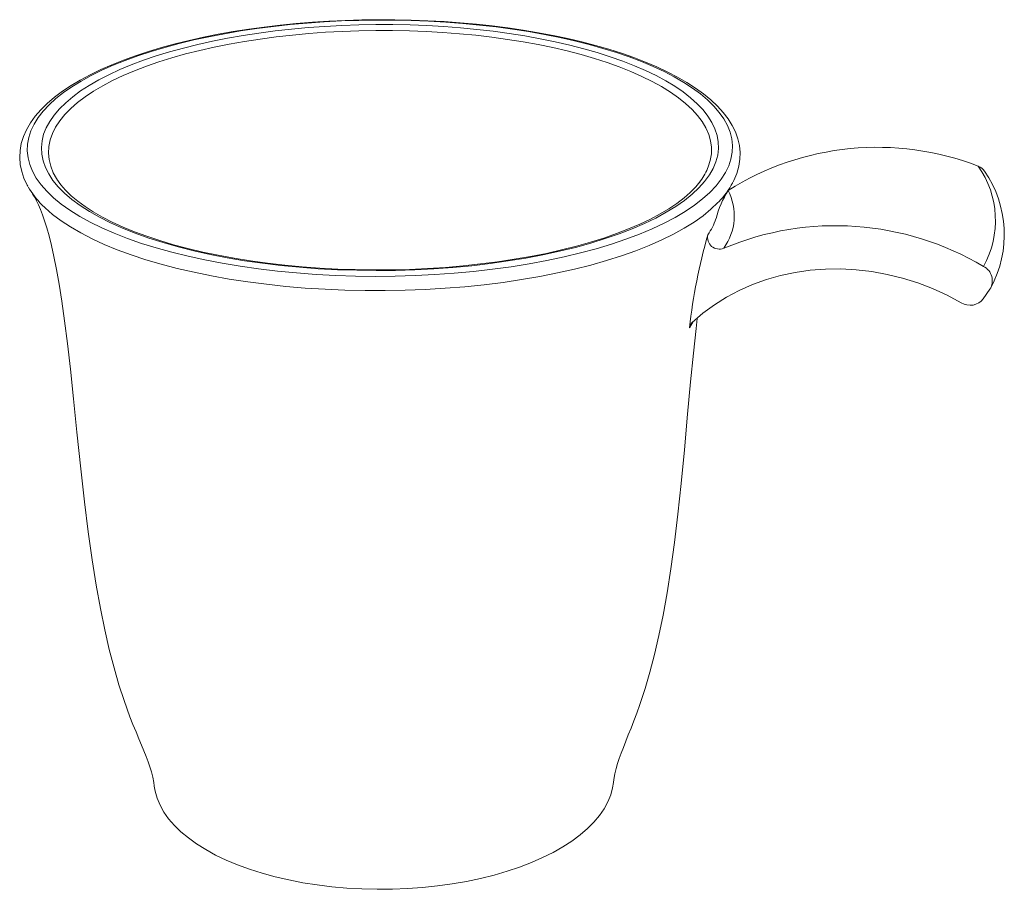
# Model space of a CAD drawing. Header units: millimetres. Extents: x 0 to 235, y 0 to 227.
import ezdxf

# ---------------------------------------------------------------- set-up
doc = ezdxf.new("R2010")
doc.units = ezdxf.units.MM
doc.header["$LTSCALE"] = 0.5

msp = doc.modelspace()

# ---------------------------------------------------------------- linework, layer by layer
at = {"color": 7, "linetype": 'Continuous', "lineweight": 15}
for p, q in [((159.488, 214.281), (159.505, 214.254)), ((211.939, 211.079), (211.953, 211.124)), ((233.217, 204.725), (233.741, 205.481))]:
    msp.add_line(p, q, dxfattribs=at)
at = {"color": 8, "linetype": 'Continuous', "lineweight": 15}
msp.add_line((210.143, 202.923), (209.841, 202.41), dxfattribs=at)
at = {"color": 7, "linetype": 'Continuous', "lineweight": 15, "flags": 128}
for points in [[(213.315, 214.021), (213.38, 214.138), (213.612, 214.698), (213.77, 215.257), (213.854, 215.814), (213.866, 216.366), (213.81, 216.913), (213.685, 217.454), (213.494, 217.988), (213.235, 218.515), (212.91, 219.036), (212.518, 219.549), (212.061, 220.052), (211.54, 220.543), (210.959, 221.02), (210.32, 221.482), (209.625, 221.929), (208.877, 222.359), (208.079, 222.772), (207.233, 223.167), (206.342, 223.545), (205.406, 223.904), (204.429, 224.245), (203.413, 224.567), (202.36, 224.869), (201.272, 225.152), (200.152, 225.416), (199.002, 225.658), (197.825, 225.881), (196.622, 226.082), (195.397, 226.262), (194.152, 226.421), (192.889, 226.558), (191.611, 226.674), (190.32, 226.767), (189.019, 226.839), (187.711, 226.888), (186.397, 226.915), (185.081, 226.92), (183.766, 226.903), (182.453, 226.863), (181.145, 226.801), (179.845, 226.717), (178.556, 226.612), (177.28, 226.484), (176.019, 226.334), (174.776, 226.163), (173.554, 225.971), (172.355, 225.758), (171.182, 225.524), (170.037, 225.269), (168.922, 224.995), (167.84, 224.701), (166.793, 224.387), (165.784, 224.055), (164.814, 223.703), (163.887, 223.334), (163.004, 222.947), (162.167, 222.542), (161.379, 222.12), (160.642, 221.681), (159.957, 221.225), (159.328, 220.753), (158.756, 220.265), (158.244, 219.762), (157.795, 219.244), (157.413, 218.713), (157.099, 218.171), (156.856, 217.621), (156.685, 217.066), (156.586, 216.51), (156.559, 215.955), (156.602, 215.402), (156.716, 214.852), (156.9, 214.305), (157.154, 213.763), (157.208, 213.674)], [(187.701, 226.854), (186.318, 226.882), (184.932, 226.885), (183.546, 226.863), (182.164, 226.817), (180.789, 226.745), (179.424, 226.649), (178.072, 226.529), (176.737, 226.384), (175.42, 226.215), (174.126, 226.023), (172.858, 225.807), (171.618, 225.568), (170.41, 225.307), (169.236, 225.023), (168.101, 224.719), (167.005, 224.393), (165.954, 224.047), (164.949, 223.681), (163.993, 223.296), (163.089, 222.894), (162.24, 222.474), (161.448, 222.038), (160.716, 221.587), (160.047, 221.122), (159.442, 220.643), (158.903, 220.152), (158.434, 219.65), (158.036, 219.139), (157.71, 218.619), (157.458, 218.092), (157.282, 217.559), (157.183, 217.023), (157.163, 216.483), (157.221, 215.942), (157.359, 215.401), (157.577, 214.862), (157.875, 214.327), (158.254, 213.797), (158.713, 213.273), (159.25, 212.758), (159.867, 212.252), (160.56, 211.759), (161.33, 211.278), (162.174, 210.813), (163.089, 210.364), (164.075, 209.933), (165.128, 209.521), (166.245, 209.131), (167.423, 208.763), (168.659, 208.419), (169.949, 208.1), (171.289, 207.808), (172.675, 207.543), (174.103, 207.306), (175.568, 207.098), (177.064, 206.921), (178.588, 206.775), (180.134, 206.659), (181.697, 206.576), (183.272, 206.525), (184.853, 206.506), (186.435, 206.52), (188.013, 206.566), (189.581, 206.644), (191.134, 206.754), (192.668, 206.896), (194.176, 207.068), (195.654, 207.27), (197.097, 207.502), (198.501, 207.763), (199.86, 208.05), (201.172, 208.365), (202.431, 208.704), (203.634, 209.068), (204.778, 209.453), (205.859, 209.861), (206.874, 210.288), (207.821, 210.733), (208.697, 211.194), (209.501, 211.671), (210.229, 212.162), (210.882, 212.664), (211.457, 213.176), (211.953, 213.697), (212.37, 214.225), (212.708, 214.759), (212.966, 215.296), (213.144, 215.835), (213.243, 216.374), (213.264, 216.913), (213.206, 217.449), (213.071, 217.981), (212.86, 218.508), (212.575, 219.028), (212.216, 219.54), (211.786, 220.043), (211.287, 220.535), (210.72, 221.016), (210.088, 221.483), (209.393, 221.937), (208.636, 222.375), (207.822, 222.798), (206.951, 223.204), (206.027, 223.592), (205.052, 223.961), (204.03, 224.311), (202.962, 224.642), (201.852, 224.951), (200.703, 225.239), (199.517, 225.506), (198.297, 225.75), (197.047, 225.971), (195.77, 226.169), (194.468, 226.344), (193.145, 226.495), (191.804, 226.621), (190.447, 226.723), (189.078, 226.801), (187.701, 226.854)], [(187.61, 226.5), (188.959, 226.448), (190.298, 226.371), (191.626, 226.27), (192.938, 226.144), (194.232, 225.995), (195.504, 225.821), (196.751, 225.624), (197.97, 225.404), (199.158, 225.162), (200.312, 224.897), (201.429, 224.61), (202.506, 224.303), (203.54, 223.975), (204.529, 223.627), (205.468, 223.261), (206.356, 222.876), (207.191, 222.474), (207.968, 222.055), (208.687, 221.621), (209.343, 221.172), (209.936, 220.71), (210.463, 220.236), (210.922, 219.75), (211.311, 219.255), (211.628, 218.751), (211.871, 218.239), (212.04, 217.722), (212.133, 217.2), (212.149, 216.675), (212.087, 216.148), (211.946, 215.622), (211.726, 215.097), (211.427, 214.575), (211.049, 214.057), (210.593, 213.547), (210.059, 213.044), (209.447, 212.55), (208.76, 212.068), (207.998, 211.599), (207.164, 211.145), (206.259, 210.706), (205.286, 210.286), (204.247, 209.884), (203.146, 209.503), (201.985, 209.145), (200.768, 208.809), (199.499, 208.499), (198.181, 208.214), (196.82, 207.956), (195.419, 207.727), (193.983, 207.526), (192.517, 207.355), (191.025, 207.215), (189.513, 207.105), (187.986, 207.027), (186.45, 206.981), (184.909, 206.966), (183.369, 206.984), (181.835, 207.034), (180.313, 207.115), (178.808, 207.228), (177.324, 207.372), (175.868, 207.546), (174.444, 207.751), (173.056, 207.983), (171.71, 208.244), (170.41, 208.532), (169.159, 208.846), (167.963, 209.185), (166.823, 209.547), (165.745, 209.931), (164.731, 210.335), (163.784, 210.759), (162.906, 211.2), (162.101, 211.658), (161.368, 212.13), (160.712, 212.614), (160.132, 213.11), (159.63, 213.615), (159.207, 214.128), (158.864, 214.647), (158.599, 215.171), (158.415, 215.698), (158.31, 216.226), (158.283, 216.753), (158.335, 217.279), (158.464, 217.802), (158.669, 218.319), (158.948, 218.831), (159.301, 219.335), (159.725, 219.83), (160.219, 220.315), (160.78, 220.789), (161.407, 221.249), (162.096, 221.697), (162.847, 222.129), (163.655, 222.546), (164.519, 222.946), (165.436, 223.328), (166.404, 223.692), (167.418, 224.037), (168.477, 224.362), (169.578, 224.666), (170.717, 224.948), (171.891, 225.209), (173.098, 225.448), (174.334, 225.664), (175.596, 225.857), (176.882, 226.026), (178.187, 226.171), (179.509, 226.292), (180.844, 226.388), (182.189, 226.46), (183.542, 226.507), (184.898, 226.53), (186.256, 226.527), (187.61, 226.5)], [(182.627, 207.056), (181.871, 207.084), (180.444, 207.16), (179.032, 207.263), (177.639, 207.394), (176.27, 207.552), (174.93, 207.736), (173.622, 207.946), (172.351, 208.181), (171.12, 208.439), (169.934, 208.72), (168.795, 209.023), (167.708, 209.347), (166.675, 209.689), (165.698, 210.049), (164.782, 210.425), (163.928, 210.816), (163.139, 211.219), (162.416, 211.633), (161.76, 212.056), (161.173, 212.486), (160.655, 212.921), (160.207, 213.358), (159.828, 213.796), (159.518, 214.234), (159.493, 214.278)], [(210.655, 214.012), (210.342, 213.63), (209.908, 213.186), (209.407, 212.747), (208.838, 212.312), (208.202, 211.884), (207.498, 211.465), (206.729, 211.055), (205.896, 210.657), (205, 210.273), (204.044, 209.904), (203.03, 209.551), (201.961, 209.217), (200.841, 208.902), (199.671, 208.608), (198.456, 208.336), (197.199, 208.087), (195.905, 207.862), (194.576, 207.662), (193.218, 207.488), (191.833, 207.341), (190.428, 207.221), (189.006, 207.128), (187.571, 207.063), (186.129, 207.027), (184.683, 207.019), (183.239, 207.039), (182.627, 207.056)], [(157.555, 213.115), (157.584, 213.073), (157.669, 212.94), (157.778, 212.751), (157.909, 212.502), (158.059, 212.185), (158.217, 211.813), (158.371, 211.409), (158.537, 210.93), (158.712, 210.37), (158.896, 209.716), (159.088, 208.956), (159.287, 208.075), (159.491, 207.056), (159.701, 205.881), (159.915, 204.526), (160.135, 202.967), (160.36, 201.176), (160.594, 199.121), (160.843, 196.773), (161.115, 194.119), (161.419, 191.207), (161.714, 188.583), (162.015, 186.173), (162.324, 183.969), (162.645, 181.951), (162.979, 180.098), (163.326, 178.393), (163.688, 176.82), (164.065, 175.366), (164.455, 174.02), (164.86, 172.771), (165.331, 171.47), (165.569, 170.868), (165.816, 170.264), (166.044, 169.719), (166.253, 169.219), (166.444, 168.755), (166.618, 168.318), (166.774, 167.902), (166.914, 167.496), (167.038, 167.092), (167.143, 166.681), (167.227, 166.248), (167.265, 165.976)], [(210.064, 202.844), (210.914, 203.571), (211.823, 204.238), (212.785, 204.842), (213.798, 205.38), (214.857, 205.849), (215.957, 206.246), (217.092, 206.569), (218.258, 206.816), (219.449, 206.987), (220.659, 207.079), (221.883, 207.092), (223.115, 207.027), (224.349, 206.882), (225.579, 206.658), (226.798, 206.357), (228.001, 205.979), (229.183, 205.527), (230.337, 205.002), (231.457, 204.407)], [(203.79, 166.243), (203.819, 166.487), (203.9, 166.935), (204.002, 167.355), (204.121, 167.763), (204.255, 168.167), (204.402, 168.576), (204.581, 169.041), (204.772, 169.522), (204.976, 170.026), (205.193, 170.565), (205.421, 171.142), (205.659, 171.769), (205.9, 172.444), (206.316, 173.712), (206.696, 175.014), (207.061, 176.418), (207.41, 177.933), (207.743, 179.567), (208.06, 181.335), (208.36, 183.25), (208.645, 185.328), (208.917, 187.586), (209.179, 190.04), (209.436, 192.699), (209.695, 195.532), (209.932, 198.114), (210.153, 200.389), (210.366, 202.364), (210.463, 203.162)], [(183.787, 157.779), (184.996, 157.75), (186.207, 157.759), (187.416, 157.808), (188.615, 157.894), (189.801, 158.019), (190.967, 158.181), (192.108, 158.38), (193.219, 158.613), (194.296, 158.882), (195.332, 159.183), (196.325, 159.515), (197.27, 159.878), (198.162, 160.268), (198.999, 160.685), (199.777, 161.126), (200.492, 161.589), (201.142, 162.072), (201.726, 162.573), (202.24, 163.089), (202.683, 163.618), (203.054, 164.158), (203.352, 164.707), (203.576, 165.262), (203.726, 165.82), (203.788, 166.232)], [(167.266, 165.962), (167.335, 165.549), (167.492, 164.991), (167.724, 164.438), (168.03, 163.893), (168.409, 163.357), (168.861, 162.833), (169.384, 162.324), (169.976, 161.831), (170.635, 161.357), (171.359, 160.905), (172.145, 160.475), (172.989, 160.071), (173.89, 159.694), (174.841, 159.346), (175.841, 159.028), (176.884, 158.743), (177.966, 158.492), (179.082, 158.276), (180.228, 158.095), (181.397, 157.952), (182.585, 157.846), (183.787, 157.779)]]:
    msp.add_lwpolyline(points, dxfattribs=at)
at = {"color": 8, "linetype": 'Continuous', "lineweight": 15, "flags": 128}
for points in [[(211.288, 215.083), (211.339, 215.209), (211.5, 215.729), (211.583, 216.251), (211.588, 216.771), (211.516, 217.288), (211.369, 217.801), (211.146, 218.309), (210.85, 218.81), (210.481, 219.302), (210.043, 219.785), (209.536, 220.257), (208.963, 220.717), (208.326, 221.164), (207.627, 221.596), (206.868, 222.014), (206.053, 222.415), (205.183, 222.798), (204.261, 223.164), (203.29, 223.511), (202.274, 223.838), (201.213, 224.145), (200.113, 224.431), (198.975, 224.696), (197.803, 224.938), (196.6, 225.158), (195.368, 225.354), (194.112, 225.527), (192.834, 225.677), (191.537, 225.802), (190.224, 225.903), (188.9, 225.979), (187.566, 226.031), (186.226, 226.058), (184.884, 226.06), (183.543, 226.037), (182.205, 225.99), (180.875, 225.917), (179.555, 225.82), (178.249, 225.699), (176.96, 225.554), (175.691, 225.384), (174.445, 225.191), (173.225, 224.975), (172.035, 224.736), (170.878, 224.475), (169.757, 224.192), (168.675, 223.888), (167.634, 223.563), (166.639, 223.218), (165.691, 222.855), (164.794, 222.473), (163.95, 222.074), (163.162, 221.658), (162.433, 221.227), (161.764, 220.781), (161.16, 220.322), (160.621, 219.85), (160.15, 219.367), (159.748, 218.875), (159.419, 218.374), (159.162, 217.866), (158.981, 217.352), (158.875, 216.834), (158.847, 216.313), (158.897, 215.791), (159.025, 215.269), (159.232, 214.748), (159.488, 214.281)], [(212.169, 212.432), (212.106, 212.367), (211.551, 211.843), (210.918, 211.329), (210.208, 210.827), (209.422, 210.337), (208.563, 209.862), (207.632, 209.403), (206.631, 208.963), (205.564, 208.541), (204.432, 208.14), (203.24, 207.762), (201.989, 207.407), (200.685, 207.077), (199.331, 206.773), (197.93, 206.496), (196.488, 206.248), (195.009, 206.029), (193.498, 205.84), (191.959, 205.681), (190.397, 205.555), (188.818, 205.46), (187.227, 205.398), (185.63, 205.368), (184.03, 205.371), (182.435, 205.407)], [(182.435, 205.407), (180.848, 205.475), (179.276, 205.575), (177.723, 205.708), (176.196, 205.872), (174.698, 206.066), (173.234, 206.291), (171.81, 206.545), (170.429, 206.827), (169.096, 207.136), (167.816, 207.472), (166.591, 207.832), (165.426, 208.215), (164.323, 208.621), (163.286, 209.047), (162.318, 209.492), (161.421, 209.955), (160.596, 210.434), (159.847, 210.928), (159.175, 211.434), (158.581, 211.951), (158.325, 212.201)]]:
    msp.add_lwpolyline(points, dxfattribs=at)
at = {"color": 7, "linetype": 'Continuous', "lineweight": 15}
for centre, radius, start, end in [((224.788, 194.468), 22.301, 68.90903, 122.19056), ((206.509, 217.156), 5.209, 322.27091, 336.55126), ((226.668, 210.948), 7.515, 330.90009, 35.14593), ((232.41, 214.278), 1.075, 33.25216, 68.00464), ((226.039, 209.824), 8.848, 331.46952, 34.74334), ((207.449, 217.053), 6.605, 315.60485, 332.10171), ((163.053, 216.957), 6.706, 209.76727, 225.16671), ((220.253, 208.848), 8.605, 148.52955, 164.70123), ((209.067, 211.316), 4.342, 323.68694, 27.79385), ((221.463, 187.542), 22.993, 59.20483, 112.76413), ((256.061, 197.121), 46.521, 164.16555, 173.47215), ((212.206, 209.599), 0.927, 166.55229, 292.78149), ((232.658, 206.155), 1.276, 328.0851, 63.13276), ((232.161, 205.536), 1.331, 238.05858, 322.46451), ((210.547, 202.321), 0.712, 132.72163, 172.82231)]:
    msp.add_arc(centre, radius, start, end, dxfattribs=at)
at = {"color": 8, "linetype": 'Continuous', "lineweight": 15}
msp.add_arc((207.236, 212.647), 4.957, 325.15737, 341.56295, dxfattribs=at)

doc.saveas('drawing.dxf')
